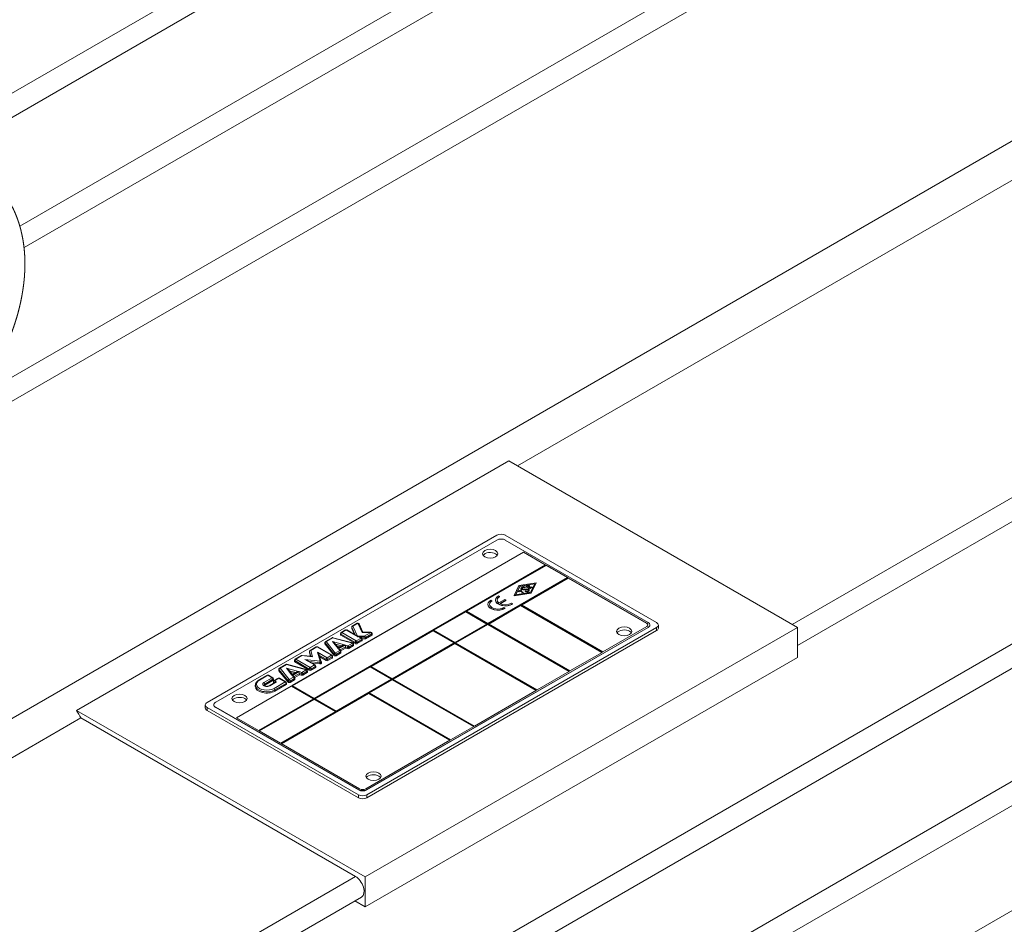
# Model space of a CAD drawing. Header units: millimetres. Extents: x -2784 to 2012, y -1738 to 1577.
# Tile 8 of 25: x -2103 to -1942, y -1099 to -951. Entities that reach past the tile are written whole.
import ezdxf

# ---------------------------------------------------------------- set-up
doc = ezdxf.new("R2010")
doc.units = ezdxf.units.MM
doc.layers.add('AM_VIS', color=7, linetype='Continuous', lineweight=20)

msp = doc.modelspace()

# ---------------------------------------------------------------- linework, layer by layer
at = {"layer": 'AM_VIS'}
for p, q in [((-2113.71, -968.22), (-1958.31, -878.5)), ((-2111.2, -970.71), (-1955.9, -881.05)), ((-2102.84, -984.4), (-1945.59, -893.61)), ((-2102.15, -987.94), (-1943.17, -896.16)), ((-2109.95, -1012.47), (-1932.86, -910.23)), ((-2265.26, -1106.09), (-1930.44, -912.78)), ((-1930.44, -964.66), (-2265.26, -1157.96)), ((-2021.44, -1023.61), (-1927.66, -969.47)), ((-1976.51, -1049.55), (-1882.74, -995.41)), ((-1975.65, -1053), (-1881.74, -998.77)), ((-2209.52, -1208.05), (-1874.7, -1014.74)), ((-2208.52, -1211.42), (-1873.7, -1018.11)), ((-2093.55, -1063.63), (-2022.84, -1022.8)), ((-2022.84, -1022.8), (-1975.65, -1050.05)), ((-2202.8, -1226.63), (-1867.98, -1033.32)), ((-2072.22, -1062.33), (-2024.84, -1034.98)), ((-2023.43, -1034.98), (-1998.68, -1049.27)), ((-2201.8, -1229.99), (-1866.98, -1036.69)), ((-2070.8, -1062.29), (-2024.84, -1035.76)), ((-2023.43, -1035.76), (-2000.09, -1049.23)), ((-2020.46, -1037.72), (-2058.32, -1059.58)), ((-2020.46, -1037.76), (-2058.29, -1059.6)), ((-2016.85, -1039.8), (-2020.46, -1037.72)), ((-2020.46, -1037.76), (-2020.46, -1037.72)), ((-2016.89, -1039.82), (-2020.46, -1037.76)), ((-2054.72, -1061.66), (-2016.85, -1039.8)), ((-2016.75, -1039.86), (-2029.79, -1047.39)), ((-2016.75, -1039.9), (-2029.76, -1047.41)), ((-2013.25, -1041.88), (-2016.75, -1039.86)), ((-2016.75, -1039.9), (-2016.75, -1039.86)), ((-2013.28, -1041.9), (-2016.75, -1039.9)), ((-2026.29, -1049.41), (-2013.25, -1041.88)), ((-2021.99, -1044.85), (-2021.2, -1043.22)), ((-2021.06, -1043.3), (-2021.75, -1044.7)), ((-2021.06, -1043.34), (-2021.73, -1044.7)), ((-2021.2, -1043.22), (-2018.39, -1042.76)), ((-2018.63, -1042.91), (-2021.06, -1043.3)), ((-2018.66, -1042.95), (-2021.06, -1043.34)), ((-2021.06, -1043.34), (-2021.06, -1043.3)), ((-2013.14, -1041.94), (-2020.81, -1046.37)), ((-2013.14, -1041.98), (-2020.78, -1046.39)), ((-2020.19, -1043.48), (-2020.31, -1043.55)), ((-2020.19, -1043.52), (-2020.31, -1043.59)), ((-2020.19, -1043.52), (-2020.19, -1043.48)), ((-2020.05, -1043.4), (-2019.62, -1043.15)), ((-2019.48, -1043.72), (-2020.05, -1043.4)), ((-2020.05, -1043.44), (-2020.05, -1043.4)), ((-2019.48, -1043.76), (-2020.05, -1043.44)), ((-2019.5, -1043.22), (-2019.81, -1043.4)), ((-2019.81, -1043.4), (-2019.7, -1043.46)), ((-2019.5, -1043.26), (-2019.77, -1043.42)), ((-2019.7, -1043.46), (-2019.53, -1043.37)), ((-2019.62, -1043.15), (-2019.5, -1043.22)), ((-2019.43, -1043.43), (-2019.6, -1043.52)), ((-2019.6, -1043.52), (-2019.48, -1043.58)), ((-2019.43, -1043.47), (-2019.56, -1043.54)), ((-2019.53, -1043.37), (-2019.43, -1043.43)), ((-2019.5, -1043.26), (-2019.5, -1043.22)), ((-2019.48, -1043.58), (-2019.18, -1043.41)), ((-2019.06, -1043.48), (-2019.48, -1043.72)), ((-2019.06, -1043.52), (-2019.48, -1043.76)), ((-2019.43, -1043.47), (-2019.43, -1043.43)), ((-2019.32, -1044.31), (-2018.63, -1042.91)), ((-2018.39, -1042.76), (-2019.18, -1044.39)), ((-2018.39, -1042.81), (-2019.18, -1044.43)), ((-2019.18, -1043.41), (-2019.06, -1043.48)), ((-2019.06, -1043.52), (-2019.06, -1043.48)), ((-2018.39, -1042.81), (-2018.39, -1042.76)), ((-2000.31, -1049.35), (-2013.14, -1041.94)), ((-2013.14, -1041.98), (-2013.14, -1041.94)), ((-2000.31, -1049.39), (-2013.14, -1041.98)), ((-2024.57, -1044.88), (-2024.38, -1044.99)), ((-2024.38, -1045.03), (-2024.38, -1044.99)), ((-2019.18, -1044.39), (-2021.99, -1044.85)), ((-2019.18, -1044.43), (-2021.99, -1044.89)), ((-2021.99, -1044.89), (-2021.99, -1044.85)), ((-2021.75, -1044.7), (-2019.32, -1044.31)), ((-2021.32, -1044.13), (-2020.9, -1043.89)), ((-2021.2, -1044.2), (-2021.32, -1044.13)), ((-2021.32, -1044.17), (-2021.32, -1044.13)), ((-2021.2, -1044.24), (-2021.32, -1044.17)), ((-2021.04, -1044.11), (-2021.2, -1044.2)), ((-2021.04, -1044.15), (-2021.2, -1044.24)), ((-2021.2, -1044.24), (-2021.2, -1044.2)), ((-2020.59, -1044.36), (-2021.04, -1044.11)), ((-2021.04, -1044.15), (-2021.04, -1044.11)), ((-2020.59, -1044.41), (-2021.04, -1044.15)), ((-2020.78, -1043.96), (-2020.94, -1044.05)), ((-2020.94, -1044.05), (-2020.49, -1044.31)), ((-2020.9, -1043.89), (-2020.78, -1043.96)), ((-2020.78, -1044), (-2020.9, -1044.07)), ((-2020.87, -1043.68), (-2020.87, -1043.64)), ((-2020.78, -1044), (-2020.78, -1043.96)), ((-2020.49, -1044.31), (-2020.59, -1044.36)), ((-2020.49, -1044.35), (-2020.59, -1044.41)), ((-2020.59, -1044.41), (-2020.59, -1044.36)), ((-2020.49, -1044.35), (-2020.49, -1044.31)), ((-2020.45, -1043.77), (-2019.96, -1043.74)), ((-2019.94, -1043.84), (-2020.42, -1043.87)), ((-2020.42, -1043.91), (-2020.42, -1043.87)), ((-2019.94, -1043.88), (-2020.42, -1043.91)), ((-2020.31, -1043.59), (-2020.31, -1043.55)), ((-2020.19, -1044.13), (-2020.07, -1044.06)), ((-2020.19, -1044.17), (-2020.19, -1044.13)), ((-2019.94, -1043.88), (-2019.94, -1043.84)), ((-2019.51, -1044.01), (-2019.51, -1043.97)), ((-2019.48, -1043.76), (-2019.48, -1043.72)), ((-2019.18, -1044.43), (-2019.18, -1044.39)), ((-2026.28, -1046.3), (-2026.28, -1046.26)), ((-2020.92, -1046.43), (-2026.19, -1049.47)), ((-2020.92, -1046.47), (-2026.15, -1049.5)), ((-2025.8, -1045.59), (-2025.61, -1045.7)), ((-2025.61, -1045.74), (-2025.61, -1045.7)), ((-2025.05, -1045.59), (-2025.05, -1045.55)), ((-2024.47, -1046.05), (-2023.51, -1045.5)), ((-2023.32, -1045.6), (-2024.29, -1046.16)), ((-2023.32, -1045.64), (-2024.25, -1046.18)), ((-2023.51, -1045.5), (-2023.32, -1045.6)), ((-2023.32, -1045.64), (-2023.32, -1045.6)), ((-2022.44, -1046.11), (-2022.26, -1046.22)), ((-2022.26, -1046.26), (-2022.26, -1046.22)), ((-2007.59, -1054.13), (-2020.92, -1046.43)), ((-2020.92, -1046.47), (-2020.92, -1046.43)), ((-2007.62, -1054.15), (-2020.92, -1046.47)), ((-2020.81, -1046.37), (-2007.48, -1054.07)), ((-2029.9, -1047.45), (-2035.17, -1050.5)), ((-2029.9, -1047.49), (-2035.13, -1050.52)), ((-2026.4, -1049.47), (-2029.9, -1047.45)), ((-2029.9, -1047.49), (-2029.9, -1047.45)), ((-2026.43, -1049.5), (-2029.9, -1047.49)), ((-2029.79, -1047.39), (-2026.29, -1049.41)), ((-2023.67, -1046.82), (-2023.49, -1046.93)), ((-2023.49, -1046.97), (-2023.49, -1046.93)), ((-2048.46, -1049.84), (-2047.64, -1049.37)), ((-2048.36, -1049.85), (-2047.54, -1049.38)), ((-2047.56, -1051.58), (-2048.36, -1049.85)), ((-2047.54, -1049.38), (-2046.85, -1050.87)), ((-2047.36, -1049.46), (-2046.72, -1050.83)), ((-2031.67, -1052.52), (-2026.4, -1049.47)), ((-2026.29, -1049.54), (-2031.56, -1052.58)), ((-2026.29, -1049.58), (-2031.52, -1052.6)), ((-2012.96, -1057.23), (-2026.29, -1049.54)), ((-2026.29, -1049.58), (-2026.29, -1049.54)), ((-2013, -1057.25), (-2026.29, -1049.58)), ((-2026.19, -1049.47), (-2012.86, -1057.17)), ((-2007.48, -1054.07), (-2000.31, -1049.92)), ((-2000.31, -1049.39), (-2000.31, -1049.35)), ((-1999.8, -1049.68), (-1999.8, -1049.64)), ((-1998.39, -1050.17), (-1998.39, -1049.68)), ((-2197.24, -1244.53), (-1862.42, -1051.23)), ((-2050.37, -1051.26), (-2050.37, -1051.06)), ((-2050.31, -1051.34), (-2050.31, -1051.14)), ((-2050.31, -1051.14), (-2047.95, -1052.5)), ((-2050.31, -1051.34), (-2047.95, -1052.71)), ((-2050.27, -1050.88), (-2049.56, -1050.47)), ((-2050.17, -1050.89), (-2049.46, -1050.48)), ((-2047.81, -1052.26), (-2050.17, -1050.89)), ((-2049.46, -1050.48), (-2047.56, -1051.58)), ((-2049.36, -1050.47), (-2047.83, -1051.36)), ((-2048.56, -1050.22), (-2048.56, -1050.01)), ((-2048.56, -1050.25), (-2048.56, -1050.04)), ((-2048.56, -1050.04), (-2047.99, -1051.27)), ((-2048.56, -1050.25), (-2048.12, -1051.19)), ((-2046.5, -1051.51), (-2047.55, -1051.51)), ((-2047.55, -1051.51), (-2047.03, -1051.81)), ((-2047.38, -1051.57), (-2046.98, -1051.8)), ((-2046.85, -1050.87), (-2045.4, -1050.87)), ((-2046.76, -1050.83), (-2045.4, -1050.83)), ((-2045.4, -1050.87), (-2046.5, -1051.51)), ((-2046.5, -1051.51), (-2046.5, -1051.65)), ((-1975.65, -1050.05), (-2046.36, -1090.87)), ((-2046.29, -1051.71), (-2045.26, -1051.11)), ((-2046.29, -1051.91), (-2045.26, -1051.32)), ((-2000.09, -1050.05), (-2046.06, -1076.58)), ((-2000.09, -1050.09), (-2046.06, -1076.62)), ((-1998.68, -1050.09), (-2046.06, -1077.44)), ((-1998.68, -1050.58), (-2046.06, -1077.93)), ((-2035.27, -1050.56), (-2045.42, -1056.42)), ((-2045.4, -1050.87), (-2045.4, -1050.83)), ((-2035.27, -1050.6), (-2045.38, -1056.44)), ((-2045.26, -1051.11), (-2045.26, -1051.32)), ((-2045.2, -1051.24), (-2045.2, -1051.03)), ((-2031.77, -1052.58), (-2035.27, -1050.56)), ((-2035.27, -1050.6), (-2035.27, -1050.56)), ((-2031.81, -1052.6), (-2035.27, -1050.6)), ((-2035.17, -1050.5), (-2031.67, -1052.52)), ((-2000.09, -1050.09), (-2000.09, -1050.05)), ((-1998.68, -1050.58), (-1998.68, -1050.09)), ((-1975.65, -1054.95), (-1975.65, -1050.05)), ((-2052.94, -1052.75), (-2052.94, -1052.54)), ((-2052.92, -1052.59), (-2051.42, -1054.45)), ((-2052.92, -1052.79), (-2052.92, -1052.59)), ((-2052.92, -1052.79), (-2051.42, -1054.66)), ((-2052.84, -1052.37), (-2051.77, -1051.75)), ((-2052.74, -1052.38), (-2051.67, -1051.76)), ((-2051.24, -1054.24), (-2052.74, -1052.38)), ((-2049.74, -1052.89), (-2051.68, -1052.37)), ((-2051.68, -1052.37), (-2050.77, -1053.49)), ((-2051.67, -1051.76), (-2048.44, -1052.63)), ((-2051.62, -1051.73), (-2048.39, -1052.6)), ((-2051.32, -1052.66), (-2050.73, -1053.4)), ((-2051.22, -1052.79), (-2050.16, -1053.07)), ((-2051.01, -1053.05), (-2050.4, -1053.21)), ((-2050.77, -1053.49), (-2049.74, -1052.89)), ((-2050.73, -1053.4), (-2049.98, -1052.97)), ((-2049.62, -1052.93), (-2050.72, -1053.56)), ((-2049.17, -1053.05), (-2049.62, -1052.93)), ((-2048.44, -1052.63), (-2049.17, -1053.05)), ((-2049.03, -1053.29), (-2048.3, -1052.87)), ((-2049.03, -1053.5), (-2048.3, -1053.08)), ((-2048.3, -1052.87), (-2048.3, -1053.08)), ((-2048.24, -1052.99), (-2048.24, -1052.79)), ((-2047.95, -1052.5), (-2047.95, -1052.71)), ((-2047.03, -1051.81), (-2047.81, -1052.26)), ((-2047.66, -1052.5), (-2046.88, -1052.05)), ((-2047.66, -1052.71), (-2046.88, -1052.26)), ((-2047.66, -1052.71), (-2047.66, -1052.5)), ((-2047.25, -1051.65), (-2046.5, -1051.65)), ((-2046.88, -1052.05), (-2046.88, -1052.26)), ((-2046.87, -1051.93), (-2046.36, -1051.93)), ((-2046.85, -1052.22), (-2046.85, -1052.01)), ((-2046.36, -1051.73), (-2046.36, -1051.93)), ((-2046.29, -1051.91), (-2046.29, -1051.71)), ((-2041.92, -1058.44), (-2031.77, -1052.58)), ((-2031.67, -1052.64), (-2041.81, -1058.5)), ((-2031.67, -1052.68), (-2041.78, -1058.52)), ((-2018.34, -1060.33), (-2031.67, -1052.64)), ((-2031.67, -1052.68), (-2031.67, -1052.64)), ((-2018.37, -1060.35), (-2031.67, -1052.68)), ((-2031.56, -1052.58), (-2018.23, -1060.27)), ((-2057.81, -1055.24), (-2056.79, -1054.65)), ((-2057.71, -1055.25), (-2056.69, -1054.66)), ((-2056.69, -1054.66), (-2054.96, -1054.84)), ((-2056.67, -1054.62), (-2055.1, -1054.78)), ((-2055.46, -1054.2), (-2055.46, -1054)), ((-2055.46, -1054.22), (-2055.46, -1054.02)), ((-2055.46, -1054.02), (-2055.23, -1054.77)), ((-2055.46, -1054.22), (-2055.29, -1054.76)), ((-2055.36, -1053.82), (-2054.34, -1053.23)), ((-2055.26, -1053.83), (-2054.24, -1053.24)), ((-2054.96, -1054.84), (-2055.26, -1053.83)), ((-2054.24, -1053.24), (-2051.88, -1054.61)), ((-2052.59, -1055.02), (-2054.16, -1054.11)), ((-2054.16, -1054.11), (-2053.72, -1055.55)), ((-2054.14, -1053.23), (-2051.78, -1054.6)), ((-2053.86, -1054.57), (-2053.53, -1055.66)), ((-2053.84, -1054.62), (-2052.73, -1055.27)), ((-2051.88, -1054.61), (-2052.59, -1055.02)), ((-2051.68, -1054.98), (-2051.68, -1054.77)), ((-2051.42, -1054.45), (-2051.42, -1054.66)), ((-2050.51, -1053.82), (-2051.24, -1054.24)), ((-2051.1, -1054.49), (-2050.37, -1054.07)), ((-2051.1, -1054.69), (-2050.37, -1054.27)), ((-2051.1, -1054.69), (-2051.1, -1054.49)), ((-2050.72, -1053.56), (-2050.51, -1053.82)), ((-2050.51, -1053.66), (-2050.35, -1053.86)), ((-2050.45, -1053.73), (-2049.58, -1053.23)), ((-2050.37, -1054.07), (-2050.37, -1054.27)), ((-2050.34, -1053.87), (-2049.58, -1053.43)), ((-2050.31, -1054.19), (-2050.31, -1053.98)), ((-2049.58, -1053.43), (-2049.58, -1053.23)), ((-2049.58, -1053.23), (-2049.26, -1053.32)), ((-2049.58, -1053.43), (-2049.26, -1053.52)), ((-2049.26, -1053.32), (-2049.26, -1053.52)), ((-2049.03, -1053.5), (-2049.03, -1053.29)), ((-2012.86, -1057.17), (-2007.59, -1054.13)), ((-2060.38, -1056.72), (-2059.31, -1056.1)), ((-2060.28, -1056.73), (-2059.21, -1056.11)), ((-2059.21, -1056.11), (-2055.98, -1056.98)), ((-2059.16, -1056.08), (-2055.93, -1056.95)), ((-2057.91, -1055.61), (-2057.91, -1055.41)), ((-2057.85, -1055.7), (-2057.85, -1055.49)), ((-2057.85, -1055.49), (-2055.49, -1056.86)), ((-2057.85, -1055.7), (-2055.49, -1057.06)), ((-2055.35, -1056.61), (-2057.71, -1055.25)), ((-2053.72, -1055.55), (-2056.2, -1055.3)), ((-2056.2, -1055.3), (-2054.64, -1056.2)), ((-2055.79, -1055.47), (-2054.54, -1056.19)), ((-2055.47, -1055.65), (-2053.75, -1055.83)), ((-2054.64, -1056.2), (-2055.35, -1056.61)), ((-2055.04, -1055.9), (-2053.75, -1056.03)), ((-2054.44, -1056.57), (-2054.44, -1056.37)), ((-2053.77, -1054.87), (-2052.73, -1055.47)), ((-2053.75, -1055.83), (-2053.75, -1056.03)), ((-2053.52, -1055.92), (-2053.52, -1055.71)), ((-2052.73, -1055.27), (-2052.73, -1055.47)), ((-2052.45, -1055.27), (-2051.74, -1054.86)), ((-2052.45, -1055.47), (-2051.74, -1055.06)), ((-2052.45, -1055.47), (-2052.45, -1055.27)), ((-2051.74, -1054.86), (-2051.74, -1055.06)), ((-2046.36, -1095.77), (-1975.65, -1054.95)), ((-2063.73, -1058.65), (-2062.38, -1057.87)), ((-2063.63, -1058.66), (-2062.28, -1057.88)), ((-2062.28, -1057.88), (-2061.57, -1058.29)), ((-2062.18, -1057.87), (-2061.47, -1058.28)), ((-2060.48, -1057.1), (-2060.48, -1056.9)), ((-2060.46, -1056.94), (-2058.96, -1058.81)), ((-2060.46, -1057.15), (-2060.46, -1056.94)), ((-2060.46, -1057.15), (-2058.96, -1059.01)), ((-2058.78, -1058.59), (-2060.28, -1056.73)), ((-2057.28, -1057.25), (-2059.22, -1056.73)), ((-2059.22, -1056.73), (-2058.32, -1057.85)), ((-2058.86, -1057.01), (-2058.27, -1057.75)), ((-2058.76, -1057.14), (-2057.7, -1057.43)), ((-2058.55, -1057.4), (-2057.94, -1057.56)), ((-2058.32, -1057.85), (-2057.28, -1057.25)), ((-2058.27, -1057.75), (-2057.52, -1057.32)), ((-2057.16, -1057.28), (-2058.26, -1057.91)), ((-2058.26, -1057.91), (-2058.05, -1058.17)), ((-2058.05, -1058.01), (-2057.89, -1058.21)), ((-2058, -1058.09), (-2057.12, -1057.58)), ((-2057.88, -1058.23), (-2057.12, -1057.79)), ((-2056.71, -1057.4), (-2057.16, -1057.28)), ((-2057.12, -1057.79), (-2057.12, -1057.58)), ((-2057.12, -1057.58), (-2056.8, -1057.67)), ((-2057.12, -1057.79), (-2056.8, -1057.87)), ((-2056.8, -1057.67), (-2056.8, -1057.87)), ((-2055.98, -1056.98), (-2056.71, -1057.4)), ((-2056.57, -1057.65), (-2055.84, -1057.23)), ((-2056.57, -1057.85), (-2055.84, -1057.43)), ((-2056.57, -1057.85), (-2056.57, -1057.65)), ((-2055.84, -1057.23), (-2055.84, -1057.43)), ((-2055.78, -1057.35), (-2055.78, -1057.14)), ((-2055.49, -1056.86), (-2055.49, -1057.06)), ((-2055.2, -1056.86), (-2054.49, -1056.45)), ((-2055.2, -1057.06), (-2054.49, -1056.65)), ((-2055.2, -1057.06), (-2055.2, -1056.86)), ((-2045.52, -1056.48), (-2054.61, -1061.72)), ((-2045.52, -1056.52), (-2054.58, -1061.74)), ((-2054.49, -1056.45), (-2054.49, -1056.65)), ((-2042.02, -1058.5), (-2045.52, -1056.48)), ((-2045.52, -1056.52), (-2045.52, -1056.48)), ((-2042.06, -1058.52), (-2045.52, -1056.52)), ((-2045.42, -1056.42), (-2041.92, -1058.44)), ((-2018.23, -1060.27), (-2012.96, -1057.23)), ((-2064.32, -1059.71), (-2064.32, -1059.51)), ((-2061.57, -1058.29), (-2062.92, -1059.07)), ((-2062.78, -1059.32), (-2061.43, -1058.54)), ((-2062.78, -1059.52), (-2061.43, -1058.74)), ((-2062.78, -1059.52), (-2062.78, -1059.32)), ((-2062.07, -1059.61), (-2061.04, -1059.01)), ((-2061.97, -1059.62), (-2060.84, -1058.96)), ((-2061.43, -1058.54), (-2061.43, -1058.74)), ((-2061.37, -1058.66), (-2061.37, -1058.46)), ((-2061.37, -1059.14), (-2061.37, -1058.94)), ((-2061.31, -1059.17), (-2061.31, -1059.02)), ((-2061.31, -1059.02), (-2061.18, -1059.09)), ((-2061.27, -1058.76), (-2060.56, -1058.35)), ((-2059.42, -1058.96), (-2061.26, -1060.03)), ((-2061.17, -1058.77), (-2060.46, -1058.36)), ((-2060.84, -1058.96), (-2061.17, -1058.77)), ((-2061.12, -1060.27), (-2059.28, -1059.21)), ((-2061.12, -1060.48), (-2059.28, -1059.41)), ((-2060.46, -1058.36), (-2059.42, -1058.96)), ((-2060.36, -1058.35), (-2059.32, -1058.95)), ((-2059.28, -1059.21), (-2059.28, -1059.41)), ((-2059.22, -1059.33), (-2059.22, -1059.13)), ((-2058.96, -1058.81), (-2058.96, -1059.01)), ((-2058.05, -1058.17), (-2058.78, -1058.59)), ((-2058.64, -1058.84), (-2057.91, -1058.42)), ((-2058.64, -1059.04), (-2057.91, -1058.62)), ((-2058.64, -1059.04), (-2058.64, -1058.84)), ((-2058.32, -1059.58), (-2054.72, -1061.66)), ((-2057.91, -1058.42), (-2057.91, -1058.62)), ((-2057.85, -1058.54), (-2057.85, -1058.34)), ((-2051.11, -1063.74), (-2042.02, -1058.5)), ((-2041.92, -1058.56), (-2045.7, -1060.74)), ((-2041.92, -1058.6), (-2045.67, -1060.76)), ((-2028.59, -1066.25), (-2041.92, -1058.56)), ((-2041.92, -1058.6), (-2041.92, -1058.56)), ((-2028.62, -1066.27), (-2041.92, -1058.6)), ((-2041.81, -1058.5), (-2028.48, -1066.19)), ((-2058.43, -1059.64), (-2067.41, -1064.82)), ((-2058.43, -1059.68), (-2067.37, -1064.85)), ((-2061.12, -1060.48), (-2061.12, -1060.27)), ((-2045.81, -1060.8), (-2060.09, -1069.05)), ((-2045.81, -1060.84), (-2060.06, -1069.07)), ((-2054.82, -1061.72), (-2058.43, -1059.64)), ((-2058.43, -1059.68), (-2058.43, -1059.64)), ((-2054.86, -1061.74), (-2058.43, -1059.68)), ((-2032.48, -1068.5), (-2045.81, -1060.8)), ((-2045.81, -1060.84), (-2045.81, -1060.8)), ((-2032.51, -1068.52), (-2045.81, -1060.84)), ((-2045.7, -1060.74), (-2032.37, -1068.44)), ((-2028.48, -1066.19), (-2018.34, -1060.33)), ((-2072.51, -1063.23), (-2072.51, -1062.74)), ((-2071.1, -1062.74), (-2071.1, -1062.7)), ((-2063.8, -1066.91), (-2054.82, -1061.72)), ((-2054.72, -1061.78), (-2063.7, -1066.97)), ((-2054.72, -1061.82), (-2063.66, -1066.99)), ((-2051.22, -1063.8), (-2054.72, -1061.78)), ((-2054.72, -1061.82), (-2054.72, -1061.78)), ((-2051.25, -1063.82), (-2054.72, -1061.82)), ((-2054.61, -1061.72), (-2051.11, -1063.74)), ((-2046.36, -1090.87), (-2093.55, -1063.63)), ((-2047.47, -1077.44), (-2072.22, -1063.15)), ((-2072.22, -1063.64), (-2072.22, -1063.15)), ((-2047.47, -1077.93), (-2072.22, -1063.64)), ((-2047.47, -1076.58), (-2070.8, -1063.11)), ((-2070.8, -1063.15), (-2070.8, -1063.11)), ((-2047.47, -1076.62), (-2070.8, -1063.15)), ((-2060.2, -1068.99), (-2051.22, -1063.8)), ((-2262.48, -1162.78), (-2092.86, -1064.85)), ((-2047.93, -1090.78), (-2092.86, -1064.85)), ((-2067.41, -1064.82), (-2063.8, -1066.91)), ((-2063.7, -1066.97), (-2060.2, -1068.99)), ((-2032.37, -1068.44), (-2028.59, -1066.25)), ((-2060.09, -1069.05), (-2047.26, -1076.46)), ((-2046.27, -1076.46), (-2032.48, -1068.5)), ((-2047.47, -1076.62), (-2047.47, -1076.58)), ((-2046.06, -1076.62), (-2046.06, -1076.58)), ((-2047.47, -1077.93), (-2047.47, -1077.44)), ((-2046.06, -1077.93), (-2046.06, -1077.44)), ((-2217.55, -1188.72), (-2047.93, -1090.78)), ((-2046.36, -1090.87), (-2046.36, -1095.77)), ((-2216.55, -1192.08), (-2046.93, -1094.15)), ((-2048.05, -1094.8), (-2046.36, -1095.77))]:
    msp.add_line(p, q, dxfattribs=at)
for centre, radius, start, end in [((-2048.36, -1050.01), 0.2, 120, 180), ((-2047.54, -1049.54), 0.2, 24.8957, 120), ((-2050.17, -1051.06), 0.2, 120, 180), ((-2049.46, -1050.65), 0.2, 60, 120), ((-2045.4, -1051.03), 0.2, 0, 90), ((-2052.74, -1052.54), 0.2, 120, 180), ((-2051.67, -1051.92), 0.2, 74.932, 120), ((-2048.44, -1052.79), 0.2, 0, 74.932), ((-2047.11, -1052.02), 0.255, 1.7009, 58.2991), ((-2056.69, -1054.82), 0.2, 84.1877, 120), ((-2055.26, -1054), 0.2, 120, 180), ((-2054.24, -1053.41), 0.2, 60, 120), ((-2051.88, -1054.77), 0.2, 0, 60), ((-2050.51, -1053.98), 0.2, 0, 38.9266), ((-2059.21, -1056.28), 0.2, 74.932, 120), ((-2057.71, -1055.41), 0.2, 120, 180), ((-2054.64, -1056.37), 0.2, 0, 60), ((-2053.72, -1055.71), 0.2, 0, 16.9815), ((-2062.28, -1058.05), 0.2, 60, 120), ((-2060.28, -1056.9), 0.2, 120, 180), ((-2055.98, -1057.14), 0.2, 0, 74.932), ((-2061.57, -1058.46), 0.2, 0, 60), ((-2061.17, -1058.94), 0.2, 120, 180), ((-2060.46, -1058.53), 0.2, 60, 120), ((-2059.42, -1059.13), 0.2, 0, 60), ((-2058.05, -1058.34), 0.2, 0, 38.9266)]:
    msp.add_arc(centre, radius, start, end, dxfattribs=at)
for centre, major_axis, ratio, start_param, end_param in [((-2039.92, -1031.07), (136, -235.56), 0.57735, 6.046061, 8.63938), ((-2024.13, -1035.39), (1, 0), 0.57735, 0.785398, 2.356194), ((-2024.13, -1036.17), (1, 0), 0.57735, 0.785398, 2.356194), ((-2025.9, -1038), (1.25, 0), 0.57735, 0.785398, 7.068583), ((-2025.9, -1038.53), (1.25, 0), 0.57735, 0.785398, 2.765063), ((-2025.9, -1038.53), (1.25, 0), 0.57735, 0.37653, 0.785398), ((-2020.47, -1043.64), (0.4, 0), 0.57735, 0.785398, 4.833631), ((-2020.47, -1043.64), (0.23, 0), 0.57735, 0.785398, 4.833631), ((-2023.41, -1045.55), (1.64, 0), 0.57735, 2.356194, 5.497787), ((-2023.41, -1045.55), (1.37, 0), 0.57735, 2.356194, 3.832137), ((-2023.41, -1045.59), (1.37, 0), 0.57735, 2.356194, 3.115832), ((-2020.47, -1043.68), (0.4, 0), 0.57735, 3.141593, 4.833631), ((-2020.47, -1043.68), (0.23, 0), 0.57735, 0.785398, 2.987262), ((-2019.91, -1043.97), (0.4, 0), 0.57735, 3.926991, 7.975223), ((-2019.91, -1044.01), (0.4, 0), 0.57735, 3.926991, 6.283185), ((-2019.91, -1043.97), (0.23, 0), 0.57735, 3.926991, 7.975223), ((-2019.91, -1044.01), (0.23, 0), 0.57735, 0.154331, 1.692038), ((-2024.64, -1046.26), (1.64, 0), 0.57735, 2.356194, 5.497787), ((-2024.64, -1046.3), (1.64, 0), 0.57735, 3.141593, 5.497787), ((-2024.64, -1046.26), (1.37, 0), 0.57735, 2.356194, 5.497787), ((-2024.64, -1046.3), (1.37, 0), 0.57735, 2.356194, 3.115832), ((-2023.41, -1045.59), (1.64, 0), 0.57735, 3.141593, 5.497787), ((-2023.41, -1045.55), (1.37, 0), 0.57735, 4.021845, 5.497787), ((-2048.36, -1050.01), (0.181, 0.084), 0.788676, 1.219922, 2.790718), ((-2048.36, -1050.01), (0.1, -0.173), 0.57735, 2.356194, 3.141593), ((-2047.54, -1049.54), (0.1, -0.173), 0.57735, 2.356194, 3.141593), ((-2047.54, -1049.54), (0.181, 0.084), 0.788676, 0, 1.219922), ((-2003.98, -1050.7), (1.25, 0), 0.57735, 3.926991, 10.210176), ((-2000.8, -1049.64), (0.7, 0), 0.57735, 5.497787, 7.068583), ((-2000.8, -1049.68), (0.7, 0), 0.57735, 0.050529, 0.785398), ((-2000.8, -1049.64), (1, 0), 0.57735, 5.497787, 7.068583), ((-2000.8, -1049.68), (1, 0), 0.57735, 5.497787, 6.283185), ((-1999.39, -1049.68), (1, 0), 0.57735, 5.497787, 7.068583), ((-2050.17, -1051.06), (0.2, 0), 0.57735, 3.141593, 3.926991), ((-2050.17, -1051.26), (0.2, 0), 0.57735, 3.141593, 3.926991), ((-2050.17, -1051.06), (0.1, 0.173), 0.57735, 0.785398, 2.356194), ((-2050.17, -1051.06), (0.1, -0.173), 0.57735, 2.356194, 3.141593), ((-2049.46, -1050.65), (0.1, -0.173), 0.57735, 2.356194, 3.141593), ((-2049.46, -1050.65), (0.1, 0.173), 0.57735, 0, 0.785398), ((-2048.36, -1050.01), (0.2, 0), 0.57735, 3.141593, 3.403388), ((-2048.36, -1050.22), (0.2, 0), 0.57735, 3.141593, 3.403388), ((-2047.56, -1051.75), (-0.377, 0.412), 0.201907, 4.929651, 5.715049), ((-2047.55, -1051.59), (0.241, -0.064), 0.317837, 0.870357, 1.655756), ((-2046.85, -1051.03), (-0.122, -0.191), 0.488402, 3.443814, 4.059293), ((-2046.5, -1051.67), (0.203, -0.086), 0.711531, 0.294001, 1.864798), ((-2045.4, -1051.03), (0.1, -0.173), 0.57735, 0.785398, 2.356194), ((-2045.4, -1051.03), (0.2, 0), 0.57735, 5.497787, 6.283185), ((-2045.4, -1051.24), (0.2, 0), 0.57735, 5.497787, 6.283185), ((-2003.98, -1051.19), (1.25, 0), 0.57735, 0.785398, 2.795302), ((-2003.98, -1051.19), (1.25, 0), 0.57735, 0.346291, 0.785398), ((-1999.39, -1050.17), (1, 0), 0.57735, 5.497787, 6.283185), ((-2052.74, -1052.54), (0.2, 0), 0.57735, 3.141593, 3.577923), ((-2052.74, -1052.75), (0.2, 0), 0.57735, 3.141593, 3.577923), ((-2052.74, -1052.54), (0.156, 0.126), 0.739998, 1.032092, 2.602888), ((-2052.74, -1052.54), (0.1, -0.173), 0.57735, 2.356194, 3.141593), ((-2051.67, -1051.92), (0.1, -0.173), 0.57735, 2.356194, 3.141593), ((-2051.68, -1052.54), (0.406, -0.265), 0.287026, 0.723474, 1.755565), ((-2051.67, -1051.92), (-0.052, -0.193), 0.345065, 3.141593, 3.804147), ((-2049.74, -1053.06), (-0.343, -0.045), 0.469286, 4.650967, 5.436365), ((-2049.62, -1053.09), (0.028, -0.214), 0.148224, 0.84682, 2.417617), ((-2049.17, -1053.21), (-0.052, -0.193), 0.345065, 3.804147, 5.374943), ((-2049.17, -1053.21), (0.1, -0.173), 0.57735, 0.785398, 2.356194), ((-2048.44, -1052.79), (-0.052, -0.193), 0.345065, 3.141593, 3.804147), ((-2048.44, -1052.79), (0.1, -0.173), 0.57735, 0.785398, 2.356194), ((-2048.44, -1052.79), (0.2, 0), 0.57735, 5.497787, 6.283185), ((-2048.44, -1052.99), (0.2, 0), 0.57735, 5.497787, 6.283185), ((-2047.81, -1052.42), (0.1, 0.173), 0.57735, 0.785398, 2.356194), ((-2047.81, -1052.42), (0.2, 0), 0.57735, 3.926991, 5.497787), ((-2047.81, -1052.63), (0.2, 0), 0.57735, 3.926991, 5.497787), ((-2047.81, -1052.42), (0.1, -0.173), 0.57735, 0.785398, 2.356194), ((-2047.03, -1051.89), (0.05, 0.0866), 0.57735, 0, 0.785398), ((-2047.03, -1051.97), (0.1, -0.173), 0.57735, 0.785398, 2.356194), ((-2046.95, -1052.01), (0.1, 0), 0.57735, 5.497787, 6.283185), ((-2046.95, -1052.22), (0.1, 0), 0.57735, 5.497787, 6.283185), ((-2046.5, -1051.73), (0.141, 0), 0.57735, 0, 1.570796), ((-2046.36, -1051.67), (0.1, 0), 0.57735, 4.712389, 5.497787), ((-2046.36, -1051.87), (0.1, 0), 0.57735, 4.712389, 5.497787), ((-2056.69, -1054.82), (0.1, -0.173), 0.57735, 2.356194, 3.141593), ((-2056.69, -1054.82), (-0.02, -0.199), 0.14177, 3.141593, 3.764306), ((-2055.26, -1054), (0.191, 0.058), 0.804095, 1.330008, 2.900805), ((-2055.26, -1054), (0.2, 0), 0.57735, 3.141593, 3.316109), ((-2055.26, -1054.2), (0.2, 0), 0.57735, 3.141593, 3.316109), ((-2055.26, -1054), (0.1, -0.173), 0.57735, 2.356194, 3.141593), ((-2054.96, -1055), (-0.231, 0.19), 0.449186, 5.066037, 5.68875), ((-2054.24, -1053.41), (0.1, -0.173), 0.57735, 2.356194, 3.141593), ((-2054.24, -1053.41), (0.1, 0.173), 0.57735, 0, 0.785398), ((-2054.16, -1054.28), (0.296, -0.372), 0.222045, 0.513093, 1.843101), ((-2051.88, -1054.77), (0.1, 0.173), 0.57735, 0, 0.785398), ((-2051.88, -1054.77), (0.1, -0.173), 0.57735, 0.785398, 2.356194), ((-2051.88, -1054.77), (0.2, 0), 0.57735, 5.497787, 6.283185), ((-2051.24, -1054.4), (0.156, 0.126), 0.739998, 1.032092, 2.602888), ((-2051.24, -1054.4), (0.2, 0), 0.57735, 3.577923, 5.497787), ((-2051.24, -1054.61), (0.2, 0), 0.57735, 3.577923, 5.497787), ((-2051.24, -1054.4), (0.1, -0.173), 0.57735, 0.785398, 2.356194), ((-2050.77, -1053.66), (-0.048, -0.257), 0.144969, 3.264939, 4.050338), ((-2050.72, -1053.72), (0.239, -0.044), 0.666532, 0.662051, 1.694143), ((-2050.51, -1053.98), (0.156, 0.126), 0.739998, 0, 1.032092), ((-2050.51, -1053.98), (0.1, -0.173), 0.57735, 0.785398, 2.356194), ((-2050.51, -1053.98), (0.2, 0), 0.57735, 5.497787, 6.283185), ((-2050.51, -1054.19), (0.2, 0), 0.57735, 5.497787, 6.283185), ((-2049.17, -1053.21), (0.2, 0), 0.57735, 4.276058, 5.497787), ((-2049.17, -1053.42), (0.2, 0), 0.57735, 4.276058, 5.497787), ((-2059.21, -1056.28), (0.1, -0.173), 0.57735, 2.356194, 3.141593), ((-2059.21, -1056.28), (-0.052, -0.193), 0.345065, 3.141593, 3.804147), ((-2057.71, -1055.41), (0.2, 0), 0.57735, 3.141593, 3.926991), ((-2057.71, -1055.61), (0.2, 0), 0.57735, 3.141593, 3.926991), ((-2057.71, -1055.41), (0.1, 0.173), 0.57735, 0.785398, 2.356194), ((-2057.71, -1055.41), (0.1, -0.173), 0.57735, 2.356194, 3.141593), ((-2056.2, -1055.46), (0.588, -0.19), 0.252306, 0.866741, 1.652139), ((-2054.64, -1056.37), (0.1, 0.173), 0.57735, 0, 0.785398), ((-2054.64, -1056.37), (0.1, -0.173), 0.57735, 0.785398, 2.356194), ((-2054.64, -1056.37), (0.2, 0), 0.57735, 5.497787, 6.283185), ((-2053.72, -1055.71), (-0.02, -0.199), 0.14177, 3.764306, 5.335102), ((-2053.72, -1055.71), (0.2, 0), 0.57735, 4.537873, 6.283185), ((-2053.72, -1055.92), (0.2, 0), 0.57735, 4.537873, 6.283185), ((-2053.72, -1055.71), (0.191, 0.058), 0.804095, 0, 1.330008), ((-2052.59, -1055.18), (0.1, 0.173), 0.57735, 0.785398, 2.356194), ((-2052.59, -1055.18), (0.2, 0), 0.57735, 3.926991, 5.497787), ((-2052.59, -1055.39), (0.2, 0), 0.57735, 3.926991, 5.497787), ((-2052.59, -1055.18), (0.1, -0.173), 0.57735, 0.785398, 2.356194), ((-2051.88, -1054.98), (0.2, 0), 0.57735, 5.497787, 6.283185), ((-2062.28, -1058.05), (0.1, -0.173), 0.57735, 2.356194, 3.141593), ((-2062.28, -1058.05), (0.1, 0.173), 0.57735, 0, 0.785398), ((-2060.28, -1056.9), (0.2, 0), 0.57735, 3.141593, 3.577923), ((-2060.28, -1057.1), (0.2, 0), 0.57735, 3.141593, 3.577923), ((-2060.28, -1056.9), (0.156, 0.126), 0.739998, 1.032092, 2.602888), ((-2060.28, -1056.9), (0.1, -0.173), 0.57735, 2.356194, 3.141593), ((-2059.22, -1056.89), (0.406, -0.265), 0.287026, 0.723474, 1.755565), ((-2058.32, -1058.01), (-0.048, -0.257), 0.144969, 3.264939, 4.050338), ((-2058.26, -1058.08), (0.239, -0.044), 0.666532, 0.662051, 1.694143), ((-2057.28, -1057.41), (-0.343, -0.045), 0.469286, 4.650967, 5.436365), ((-2057.16, -1057.44), (0.028, -0.214), 0.148224, 0.84682, 2.417617), ((-2056.71, -1057.56), (-0.052, -0.193), 0.345065, 3.804147, 5.374943), ((-2056.71, -1057.56), (0.2, 0), 0.57735, 4.276058, 5.497787), ((-2056.71, -1057.77), (0.2, 0), 0.57735, 4.276058, 5.497787), ((-2056.71, -1057.56), (0.1, -0.173), 0.57735, 0.785398, 2.356194), ((-2055.98, -1057.14), (-0.052, -0.193), 0.345065, 3.141593, 3.804147), ((-2055.98, -1057.14), (0.1, -0.173), 0.57735, 0.785398, 2.356194), ((-2055.98, -1057.14), (0.2, 0), 0.57735, 5.497787, 6.283185), ((-2055.98, -1057.35), (0.2, 0), 0.57735, 5.497787, 6.283185), ((-2055.35, -1056.78), (0.1, 0.173), 0.57735, 0.785398, 2.356194), ((-2055.35, -1056.78), (0.2, 0), 0.57735, 3.926991, 5.497787), ((-2055.35, -1056.98), (0.2, 0), 0.57735, 3.926991, 5.497787), ((-2055.35, -1056.78), (0.1, -0.173), 0.57735, 0.785398, 2.356194), ((-2054.64, -1056.57), (0.2, 0), 0.57735, 5.497787, 6.283185), ((-2062.44, -1059.51), (1.87, 0), 0.57735, 3.141593, 5.497787), ((-2062.44, -1059.35), (1.67, 0), 0.57735, 2.356194, 5.497787), ((-2063.63, -1058.83), (0.1, -0.173), 0.57735, 2.356194, 3.141593), ((-2062.44, -1059.35), (0.668, 0), 0.57735, 2.356194, 5.497787), ((-2062.92, -1059.24), (0.1, -0.173), 0.57735, 0.785398, 2.356194), ((-2062.44, -1059.51), (0.468, 0), 0.57735, 2.356194, 3.141593), ((-2062.44, -1059.71), (0.468, 0), 0.57735, 2.356194, 2.640842), ((-2061.97, -1059.78), (0.1, -0.173), 0.57735, 2.356194, 3.141593), ((-2061.57, -1058.46), (0.1, 0.173), 0.57735, 0, 0.785398), ((-2061.57, -1058.46), (0.1, -0.173), 0.57735, 0.785398, 2.356194), ((-2061.57, -1058.46), (0.2, 0), 0.57735, 5.497787, 6.283185), ((-2061.57, -1058.66), (0.2, 0), 0.57735, 5.497787, 6.283185), ((-2061.17, -1058.94), (0.2, 0), 0.57735, 3.141593, 3.926991), ((-2061.17, -1059.14), (0.2, 0), 0.57735, 3.141593, 3.597402), ((-2061.17, -1058.94), (0.1, 0.173), 0.57735, 0.785398, 2.356194), ((-2061.17, -1058.94), (0.1, -0.173), 0.57735, 2.356194, 3.141593), ((-2060.84, -1059.13), (-0.283, 0), 0.57735, 4.712389, 5.497787), ((-2060.46, -1058.53), (0.1, -0.173), 0.57735, 2.356194, 3.141593), ((-2060.46, -1058.53), (0.1, 0.173), 0.57735, 0, 0.785398), ((-2059.42, -1059.13), (0.1, 0.173), 0.57735, 0, 0.785398), ((-2059.42, -1059.13), (0.1, -0.173), 0.57735, 0.785398, 2.356194), ((-2059.42, -1059.13), (0.2, 0), 0.57735, 5.497787, 6.283185), ((-2059.42, -1059.33), (0.2, 0), 0.57735, 5.497787, 6.283185), ((-2058.78, -1058.76), (0.156, 0.126), 0.739998, 1.032092, 2.602888), ((-2058.78, -1058.76), (0.2, 0), 0.57735, 3.577923, 5.497787), ((-2058.78, -1058.96), (0.2, 0), 0.57735, 3.577923, 5.497787), ((-2058.78, -1058.76), (0.1, -0.173), 0.57735, 0.785398, 2.356194), ((-2058.05, -1058.34), (0.156, 0.126), 0.739998, 0, 1.032092), ((-2058.05, -1058.34), (0.1, -0.173), 0.57735, 0.785398, 2.356194), ((-2058.05, -1058.34), (0.2, 0), 0.57735, 5.497787, 6.283185), ((-2058.05, -1058.54), (0.2, 0), 0.57735, 5.497787, 6.283185), ((-2066.91, -1061.68), (1.25, 0), 0.57735, 0.785398, 7.068583), ((-2062.44, -1059.71), (1.87, 0), 0.57735, 3.141593, 5.497787), ((-2061.26, -1060.19), (0.1, -0.173), 0.57735, 0.785398, 2.356194), ((-2071.51, -1062.74), (1, 0), 0.57735, 2.356194, 3.926991), ((-2070.1, -1062.7), (1, 0), 0.57735, 2.356194, 3.926991), ((-2070.1, -1062.74), (1, 0), 0.57735, 3.141593, 3.926991), ((-2066.91, -1062.21), (1.25, 0), 0.57735, 0.785398, 2.765063), ((-2066.91, -1062.21), (1.25, 0), 0.57735, 0.37653, 0.785398), ((-2205.24, -1126.52), (111, -192.26), 0.57735, 1.558276, 1.564587), ((-2071.51, -1063.23), (1, 0), 0.57735, 3.141593, 3.926991), ((-2044.99, -1074.38), (1.25, 0), 0.57735, 3.926991, 10.210176), ((-2044.99, -1074.87), (1.25, 0), 0.57735, 0.785398, 2.795302), ((-2044.99, -1074.87), (1.25, 0), 0.57735, 0.346291, 0.785398), ((-2046.76, -1076.17), (1, 0), 0.57735, 3.926991, 5.497787), ((-2046.76, -1076.22), (1, 0), 0.57735, 3.926991, 5.497787), ((-2046.76, -1076.17), (0.7, 0), 0.57735, 3.926991, 5.497787), ((-2046.76, -1077.03), (1, 0), 0.57735, 3.926991, 5.497787), ((-2046.76, -1077.52), (1, 0), 0.57735, 3.926991, 5.497787), ((-2047.93, -1092.42), (1, -1.73), 0.57735, 0, 2.356194)]:
    msp.add_ellipse(centre, major_axis=major_axis, ratio=ratio, start_param=start_param, end_param=end_param, dxfattribs=at)
for points, knots in [([(-2069.63, -734.15), (-2067.23, -732.79), (-2064.82, -731.49), (-2062.38, -730.23), (-2059.92, -729.01), (-2057.44, -727.85), (-2054.94, -726.72), (-2052.42, -725.65), (-2049.88, -724.63), (-2047.33, -723.65), (-2044.77, -722.72), (-2042.19, -721.84), (-2039.61, -721.01), (-2037.01, -720.22), (-2034.4, -719.49), (-2031.79, -718.8), (-2029.17, -718.16), (-2026.55, -717.57), (-2023.92, -717.02), (-2021.29, -716.52), (-2018.66, -716.07), (-2015.79, -715.63), (-2012.91, -715.24), (-2010.03, -714.91), (-2007.16, -714.63), (-2004.3, -714.4), (-2001.44, -714.22), (-1998.58, -714.1), (-1995.73, -714.02), (-1992.89, -714), (-1990.06, -714.02), (-1987.24, -714.09), (-1984.43, -714.2), (-1981.63, -714.36), (-1978.84, -714.57), (-1976.06, -714.82), (-1973.29, -715.11), (-1970.54, -715.45), (-1967.8, -715.82), (-1965.07, -716.24), (-1962.36, -716.7), (-1958.99, -717.32), (-1955.64, -718), (-1952.32, -718.74), (-1949.01, -719.54), (-1945.73, -720.39), (-1942.47, -721.3), (-1939.24, -722.25), (-1936.03, -723.26), (-1932.84, -724.32), (-1929.67, -725.42), (-1926.52, -726.58), (-1923.4, -727.78), (-1920.3, -729.02), (-1917.22, -730.31), (-1914.17, -731.64), (-1911.13, -733.02), (-1908.12, -734.44), (-1905.13, -735.9), (-1902.16, -737.39), (-1899.21, -738.93), (-1895.62, -740.87), (-1892.06, -742.87), (-1888.53, -744.93), (-1885.03, -747.04), (-1881.56, -749.2), (-1878.12, -751.42), (-1874.72, -753.69), (-1871.34, -756.01), (-1867.99, -758.37), (-1864.68, -760.79), (-1861.39, -763.26), (-1858.13, -765.77), (-1854.91, -768.33), (-1851.71, -770.94), (-1848.54, -773.59), (-1845.4, -776.28), (-1842.29, -779.02), (-1839.22, -781.8), (-1836.17, -784.62), (-1833.15, -787.48), (-1830.05, -790.5), (-1826.98, -793.56), (-1823.94, -796.66), (-1820.94, -799.8), (-1817.97, -802.98), (-1815.03, -806.2), (-1812.13, -809.47), (-1809.26, -812.76), (-1806.43, -816.1), (-1803.63, -819.47), (-1800.87, -822.88), (-1798.14, -826.32), (-1795.45, -829.8), (-1792.8, -833.31), (-1790.18, -836.85), (-1787.6, -840.43), (-1785.06, -844.03), (-1782.56, -847.67), (-1780.09, -851.33), (-1777.66, -855.03), (-1775.31, -858.69), (-1773, -862.39), (-1770.72, -866.1), (-1768.48, -869.85), (-1766.29, -873.61), (-1764.13, -877.4), (-1762.02, -881.22), (-1759.94, -885.05), (-1757.91, -888.9), (-1755.92, -892.78), (-1753.97, -896.67), (-1752.07, -900.59), (-1750.21, -904.52), (-1748.39, -908.47), (-1746.62, -912.43), (-1744.89, -916.41), (-1743.21, -920.41), (-1741.57, -924.42), (-1739.98, -928.44), (-1738.43, -932.48), (-1736.93, -936.56), (-1735.47, -940.64), (-1734.06, -944.74), (-1732.7, -948.85), (-1731.39, -952.97), (-1730.13, -957.1), (-1728.92, -961.23), (-1727.76, -965.38), (-1726.66, -969.53), (-1725.61, -973.69), (-1724.61, -977.86), (-1723.66, -982.03), (-1722.77, -986.21), (-1721.93, -990.39), (-1721.15, -994.57), (-1720.43, -998.76), (-1719.76, -1002.96), (-1719.15, -1007.16), (-1718.6, -1011.36), (-1718.1, -1015.56), (-1717.67, -1019.79), (-1717.3, -1024.02), (-1716.99, -1028.26), (-1716.74, -1032.49), (-1716.56, -1036.73), (-1716.45, -1040.96), (-1716.4, -1045.2), (-1716.42, -1049.43), (-1716.51, -1053.66), (-1716.67, -1057.89), (-1716.9, -1062.12), (-1717.21, -1066.35), (-1717.59, -1070.57), (-1718.05, -1074.79), (-1718.59, -1079.01), (-1719.21, -1083.22), (-1719.91, -1087.42), (-1720.7, -1091.62), (-1721.57, -1095.81), (-1722.53, -1099.99), (-1723.43, -1103.56), (-1724.39, -1107.13), (-1725.42, -1110.68), (-1726.53, -1114.23), (-1727.7, -1117.76), (-1728.95, -1121.28), (-1730.28, -1124.79), (-1731.68, -1128.29), (-1733.15, -1131.76), (-1734.71, -1135.22), (-1736.35, -1138.65), (-1738.07, -1142.06), (-1739.88, -1145.45), (-1741.77, -1148.81), (-1743.74, -1152.14), (-1745.8, -1155.43), (-1747.95, -1158.69), (-1750.19, -1161.91), (-1752.51, -1165.09), (-1754.92, -1168.22), (-1756.67, -1170.39), (-1758.46, -1172.53), (-1760.3, -1174.65), (-1762.18, -1176.74), (-1764.1, -1178.8), (-1766.07, -1180.83), (-1768.07, -1182.83), (-1770.12, -1184.79), (-1772.21, -1186.72), (-1774.34, -1188.61), (-1776.5, -1190.47), (-1778.71, -1192.28), (-1780.95, -1194.06), (-1783.23, -1195.79), (-1785.55, -1197.48), (-1787.9, -1199.13), (-1790.29, -1200.73), (-1792.7, -1202.29), (-1795.15, -1203.8), (-1797.63, -1205.26)], [5.497787, 5.497787, 5.508552, 5.519317, 5.530082, 5.540846, 5.551611, 5.562376, 5.573141, 5.583906, 5.594671, 5.605435, 5.6162, 5.626965, 5.63773, 5.648495, 5.65926, 5.670024, 5.680789, 5.691554, 5.702319, 5.713084, 5.724851, 5.736618, 5.748385, 5.760153, 5.77192, 5.783687, 5.795454, 5.807221, 5.818989, 5.830756, 5.842523, 5.85429, 5.866058, 5.877825, 5.889592, 5.901359, 5.913126, 5.924894, 5.936661, 5.948428, 5.963124, 5.977821, 5.992517, 6.007213, 6.021909, 6.036606, 6.051302, 6.065998, 6.080695, 6.095391, 6.110087, 6.124783, 6.13948, 6.154176, 6.168872, 6.183569, 6.198265, 6.212961, 6.227657, 6.242354, 6.2604, 6.278446, 6.296492, 6.314539, 6.332585, 6.350631, 6.368678, 6.386724, 6.40477, 6.422816, 6.440863, 6.458909, 6.476955, 6.495001, 6.513048, 6.531094, 6.54914, 6.567186, 6.585233, 6.603279, 6.622022, 6.640766, 6.659509, 6.678252, 6.696996, 6.715739, 6.734482, 6.753226, 6.771969, 6.790712, 6.809456, 6.828199, 6.846942, 6.865686, 6.884429, 6.903172, 6.921916, 6.940659, 6.959402, 6.978146, 6.996616, 7.015085, 7.033555, 7.052025, 7.070495, 7.088965, 7.107435, 7.125905, 7.144374, 7.162844, 7.181314, 7.199784, 7.218254, 7.236724, 7.255194, 7.273663, 7.292133, 7.310603, 7.329073, 7.347543, 7.366128, 7.384714, 7.403299, 7.421885, 7.44047, 7.459056, 7.477641, 7.496227, 7.514812, 7.533398, 7.551983, 7.570569, 7.589154, 7.60774, 7.626325, 7.644911, 7.663496, 7.682082, 7.700667, 7.719253, 7.737963, 7.756674, 7.775384, 7.794094, 7.812805, 7.831515, 7.850225, 7.868936, 7.887646, 7.906357, 7.925067, 7.943777, 7.962488, 7.981198, 7.999908, 8.018619, 8.037329, 8.05604, 8.07475, 8.09346, 8.109486, 8.125511, 8.141537, 8.157562, 8.173588, 8.189614, 8.205639, 8.221665, 8.23769, 8.253716, 8.269741, 8.285767, 8.301792, 8.317818, 8.333843, 8.349869, 8.365894, 8.38192, 8.397946, 8.413971, 8.425241, 8.436512, 8.447782, 8.459053, 8.470323, 8.481594, 8.492864, 8.504135, 8.515405, 8.526675, 8.537946, 8.549216, 8.560487, 8.571757, 8.583028, 8.594298, 8.605568, 8.616839, 8.628109, 8.63938, 8.63938]), ([(-2121.09, -1022.76), (-2120.71, -1022.53), (-2120.33, -1022.3), (-2119.95, -1022.07), (-2119.58, -1021.82), (-2119.21, -1021.58), (-2118.84, -1021.32), (-2118.48, -1021.06), (-2118.12, -1020.8), (-2117.76, -1020.53), (-2117.41, -1020.26), (-2117.06, -1019.98), (-2116.71, -1019.69), (-2116.36, -1019.4), (-2116.02, -1019.11), (-2115.68, -1018.81), (-2115.35, -1018.51), (-2115.02, -1018.2), (-2114.69, -1017.89), (-2114.36, -1017.57), (-2114.04, -1017.25), (-2113.72, -1016.93), (-2113.4, -1016.6), (-2113.08, -1016.27), (-2112.77, -1015.93), (-2112.47, -1015.59), (-2112.16, -1015.24), (-2111.86, -1014.89), (-2111.56, -1014.54), (-2111.27, -1014.18), (-2110.98, -1013.82), (-2110.69, -1013.46), (-2110.41, -1013.1), (-2110.13, -1012.73), (-2109.86, -1012.35), (-2109.58, -1011.98), (-2109.32, -1011.6), (-2109.05, -1011.22), (-2108.79, -1010.83), (-2108.54, -1010.45), (-2108.28, -1010.06), (-2108.04, -1009.67), (-2107.8, -1009.28), (-2107.56, -1008.89), (-2107.33, -1008.5), (-2107.1, -1008.1), (-2106.88, -1007.71), (-2106.66, -1007.31), (-2106.45, -1006.9), (-2106.24, -1006.5), (-2106.03, -1006.1), (-2105.83, -1005.69), (-2105.63, -1005.28), (-2105.44, -1004.87), (-2105.25, -1004.46), (-2105.06, -1004.04), (-2104.88, -1003.63), (-2104.71, -1003.21), (-2104.54, -1002.8), (-2104.38, -1002.38), (-2104.22, -1001.96), (-2104.06, -1001.53), (-2103.91, -1001.1), (-2103.76, -1000.67), (-2103.62, -1000.24), (-2103.48, -999.8), (-2103.35, -999.37), (-2103.22, -998.93), (-2103.1, -998.5), (-2102.99, -998.06), (-2102.88, -997.63), (-2102.78, -997.19), (-2102.68, -996.75), (-2102.59, -996.31), (-2102.51, -995.87), (-2102.43, -995.43), (-2102.36, -994.99), (-2102.29, -994.55), (-2102.23, -994.1), (-2102.18, -993.66), (-2102.13, -993.22), (-2102.09, -992.77), (-2102.06, -992.33), (-2102.03, -991.88), (-2102.02, -991.44), (-2102.01, -990.99), (-2102, -990.54), (-2102.01, -990.1), (-2102.02, -989.65), (-2102.04, -989.2), (-2102.07, -988.75), (-2102.11, -988.3), (-2102.16, -987.85), (-2102.21, -987.4), (-2102.28, -986.95), (-2102.35, -986.5), (-2102.44, -986.05), (-2102.54, -985.6), (-2102.64, -985.15), (-2102.76, -984.7), (-2102.89, -984.25), (-2102.99, -983.91), (-2103.11, -983.57), (-2103.23, -983.22), (-2103.36, -982.88), (-2103.49, -982.54), (-2103.63, -982.21), (-2103.78, -981.87), (-2103.94, -981.53), (-2104.11, -981.2), (-2104.28, -980.87), (-2104.46, -980.54), (-2104.65, -980.21), (-2104.85, -979.89), (-2105.06, -979.56), (-2105.28, -979.25), (-2105.5, -978.93), (-2105.73, -978.62), (-2105.98, -978.31), (-2106.23, -978.01), (-2106.49, -977.72), (-2106.67, -977.51), (-2106.86, -977.31), (-2107.06, -977.11), (-2107.25, -976.92), (-2107.46, -976.73), (-2107.66, -976.54), (-2107.87, -976.35), (-2108.08, -976.17), (-2108.3, -975.99), (-2108.52, -975.82), (-2108.75, -975.65), (-2108.97, -975.48), (-2109.2, -975.32), (-2109.44, -975.16), (-2109.67, -975.01)], [4.712389, 4.712389, 4.731313, 4.750237, 4.76916, 4.788084, 4.807008, 4.825932, 4.844856, 4.863779, 4.882703, 4.901627, 4.920551, 4.939475, 4.958398, 4.977322, 4.996246, 5.01517, 5.034094, 5.053017, 5.071941, 5.090865, 5.109864, 5.128862, 5.147861, 5.16686, 5.185859, 5.204857, 5.223856, 5.242855, 5.261853, 5.280852, 5.299851, 5.31885, 5.337848, 5.356847, 5.375846, 5.394844, 5.413843, 5.432842, 5.451841, 5.470839, 5.489519, 5.508198, 5.526878, 5.545557, 5.564237, 5.582916, 5.601596, 5.620275, 5.638955, 5.657634, 5.676314, 5.694993, 5.713673, 5.732352, 5.751032, 5.769711, 5.788391, 5.80707, 5.82575, 5.844429, 5.863413, 5.882397, 5.901381, 5.920365, 5.939348, 5.958332, 5.977316, 5.9963, 6.015284, 6.034267, 6.053251, 6.072235, 6.091219, 6.110203, 6.129186, 6.14817, 6.167154, 6.186138, 6.205122, 6.224106, 6.243069, 6.262032, 6.280995, 6.299958, 6.318921, 6.337884, 6.356847, 6.37581, 6.394773, 6.413736, 6.432699, 6.451662, 6.470625, 6.489588, 6.508551, 6.527514, 6.546477, 6.56544, 6.584403, 6.603366, 6.617814, 6.632261, 6.646709, 6.661157, 6.675604, 6.690052, 6.7045, 6.718947, 6.733395, 6.747843, 6.76229, 6.776738, 6.791186, 6.805633, 6.820081, 6.834529, 6.848976, 6.863424, 6.877872, 6.892319, 6.902414, 6.912509, 6.922603, 6.932698, 6.942792, 6.952887, 6.962982, 6.973076, 6.983171, 6.993266, 7.00336, 7.013455, 7.02355, 7.033644, 7.043739, 7.043739]), ([(-2064.32, -1059.51), (-2064.31, -1059.46), (-2064.31, -1059.41), (-2064.3, -1059.35), (-2064.29, -1059.3), (-2064.27, -1059.26), (-2064.26, -1059.21), (-2064.23, -1059.16), (-2064.21, -1059.11), (-2064.18, -1059.07), (-2064.15, -1059.02), (-2064.12, -1058.98), (-2064.08, -1058.94), (-2064.03, -1058.88), (-2063.98, -1058.83), (-2063.92, -1058.78), (-2063.86, -1058.74), (-2063.8, -1058.69), (-2063.73, -1058.65)], [3.9269908, 3.9269908, 3.9662607, 4.0055306, 4.0448005, 4.0840704, 4.1233404, 4.1626103, 4.2018802, 4.2411501, 4.28042, 4.3196899, 4.3589598, 4.3982297, 4.4505896, 4.5029495, 4.5553093, 4.6076692, 4.6600291, 4.712389, 4.712389]), ([(-2062.91, -1059.51), (-2062.91, -1059.52), (-2062.89, -1059.55), (-2062.88, -1059.57), (-2062.86, -1059.58), (-2062.83, -1059.6), (-2062.81, -1059.61), (-2062.78, -1059.63), (-2062.74, -1059.64), (-2062.7, -1059.66), (-2062.66, -1059.67), (-2062.62, -1059.68), (-2062.58, -1059.68), (-2062.54, -1059.69), (-2062.51, -1059.69), (-2062.47, -1059.69), (-2062.43, -1059.69), (-2062.39, -1059.69), (-2062.35, -1059.69), (-2062.32, -1059.69), (-2062.28, -1059.68), (-2062.24, -1059.67), (-2062.21, -1059.66), (-2062.18, -1059.65), (-2062.15, -1059.64), (-2062.12, -1059.63), (-2062.1, -1059.62), (-2062.07, -1059.61), (-2062.07, -1059.61)], [2.356194, 2.356194, 2.591814, 2.827433, 2.914256, 3.001079, 3.087902, 3.17241, 3.256918, 3.341425, 3.429755, 3.518084, 3.606414, 3.675227, 3.744041, 3.812854, 3.881668, 3.951603, 4.021538, 4.091473, 4.161408, 4.230753, 4.300099, 4.369444, 4.438789, 4.505872, 4.572954, 4.640037, 4.707119, 4.712389, 4.712389])]:
    msp.add_open_spline(points, degree=1, knots=knots, dxfattribs=at)

doc.saveas('drawing.dxf')
